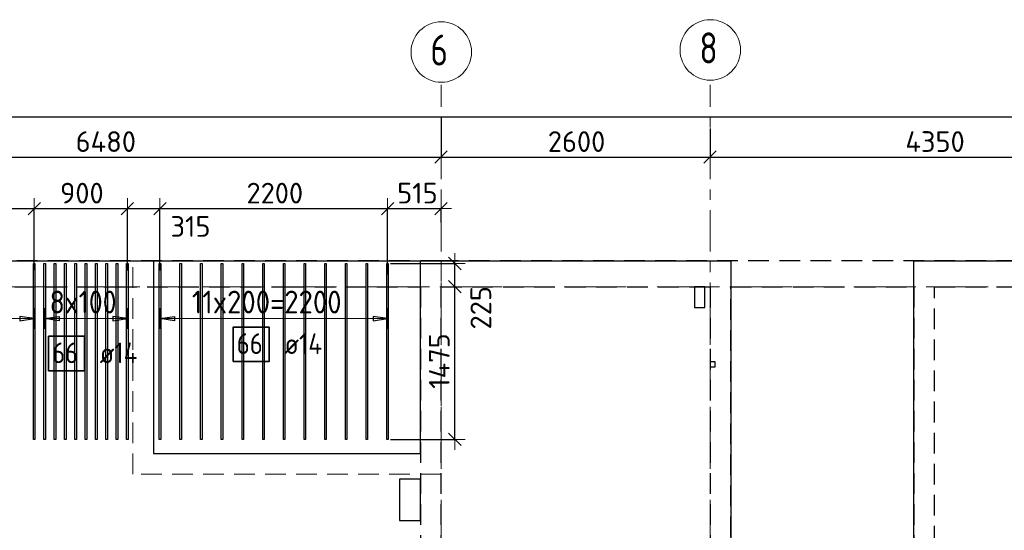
# Model space of a CAD drawing. Header units: metres. Extents: x -38 to 98, y -15 to 19.
# Tile 15 of 64: x 15 to 25, y 14 to 19. Entities that reach past the tile are written whole.
import ezdxf

# ---------------------------------------------------------------- set-up
doc = ezdxf.new("R2010")
doc.units = ezdxf.units.M
doc.header["$PDMODE"] = 65
for name, pattern in [('______11', [0.5, 0.4, -0.05, 0, -0.05]), ('______2', [0.27, 0.2, -0.07]), ('______5', [1.1, 0.8, -0.1, 0.1, -0.1])]:
    doc.linetypes.add(name, pattern=pattern)
for name, color, linetype, lineweight in [('XR$2$Осевая линия (1)', 7, '______5', 13), ('XR$2$Размерная линия (1)', 7, 'Continuous', 13), ('XR$3$Перекрытие (1)', 7, 'Continuous', 35), ('XR$3$Перекрытие (2)', 7, 'Continuous', 35), ('XR$3$Размерная линия (1)', 7, 'Continuous', 13), ('XR$5$Стена (1)', 7, 'Continuous', 35)]:
    doc.layers.add(name, color=color, linetype=linetype, lineweight=lineweight)
doc.layers.add('XR$3$Арм.стержн.Доп. Арм. верхн.зоны У', color=7, linetype='Continuous', lineweight=35, true_color=0x739641)
doc.styles.add('ISOCPEUR', font='txt')
doc.dimstyles.new('DIMSTYLE_3', dxfattribs={"dimtxt": 0.2, "dimasz": 0.2, "dimexe": 0, "dimexo": 0, "dimgap": 0.1, "dimtad": 2, "dimdec": 0, "dimlfac": 1000, "dimrnd": 5, "dimzin": 12, "dimdsep": 46, "dimtxsty": 'ISOCPEUR', "dimblk1": 'ALL_ML_STRICH', "dimblk2": 'ALL_ML_STRICH', "dimsah": 1, "dimcen": 0, "dimclrd": 7, "dimclre": 256, "dimclrt": 7, "dimadec": 0, "dimazin": 0, "dimtfac": 1, "dimtdec": 0, "dimtix": 1, "dimtmove": 2, "dimatfit": 3, "dimfxl": 0, "dimtzin": 0, "dimlwd": 0, "dimlwe": -3, "dimarcsym": 0})
doc.dimstyles.new('DIMSTYLE_6', dxfattribs={"dimtxt": 0.2, "dimasz": 0.2, "dimexe": 0, "dimexo": 0, "dimgap": 0.1, "dimtad": 0, "dimdec": 0, "dimlfac": 1000, "dimrnd": 5, "dimzin": 12, "dimdsep": 46, "dimtxsty": 'ISOCPEUR', "dimblk1": 'ALL_ML_STRICH', "dimblk2": 'ALL_ML_STRICH', "dimsah": 1, "dimcen": 0, "dimclrd": 7, "dimclre": 256, "dimclrt": 7, "dimadec": 0, "dimazin": 0, "dimtfac": 1, "dimtdec": 0, "dimtix": 1, "dimtmove": 2, "dimatfit": 3, "dimfxl": 0, "dimtvp": 1.2, "dimtzin": 0, "dimlwd": 0, "dimlwe": -3, "dimarcsym": 0})
doc.dimstyles.new('DIMSTYLE_7', dxfattribs={"dimtxt": 0.2, "dimasz": 0.2, "dimexe": 0, "dimexo": 0, "dimgap": 0.1, "dimtad": 2, "dimdec": 0, "dimlfac": 1000, "dimrnd": 5, "dimzin": 12, "dimdsep": 46, "dimtxsty": 'ISOCPEUR', "dimblk1": 'ALL_ML_STRICH', "dimblk2": 'ALL_ML_STRICH', "dimsah": 1, "dimcen": 0, "dimclrd": 7, "dimclre": 256, "dimclrt": 7, "dimadec": 0, "dimazin": 0, "dimtfac": 1, "dimtdec": 0, "dimtix": 1, "dimtmove": 2, "dimatfit": 3, "dimfxl": 0, "dimtvp": 1.2, "dimtzin": 0, "dimlwd": 0, "dimlwe": -3, "dimarcsym": 0})

# ---------------------------------------------------------------- blocks, each defined once
blk = doc.blocks.new('ALL_ML_STRICH')
at = {"color": 0, "linetype": 'ByBlock', "lineweight": -2}
for p, q in [((0, -0.5), (0, 0.5)), ((-1, 0), (0.5, 0)), ((-0.3, -0.3), (0.3, 0.3))]:
    blk.add_line(p, q, dxfattribs=at)
blk = doc.blocks.new('*D19')
at = {"layer": 'DEFPOINTS', "color": 7, "linetype": 'Continuous', "lineweight": 13, "transparency": 33554687}
for p in [(0.5, 18.0429), (0.5, 17.9468), (61.6, 17.1197)]:
    blk.add_point(p, dxfattribs=at)
at = {"layer": 'XR$2$Размерная линия (1)', "color": 9, "linetype": 'Continuous', "lineweight": -2, "true_color": 0xc7c7c7, "transparency": 33554687}
for p, q in [((0.5, 17.9668), (0.5, 18.0429)), ((61.6, 17.1397), (61.6, 18.0429))]:
    blk.add_line(p, q, dxfattribs=at)
at = {"layer": 'XR$2$Размерная линия (1)', "color": 7, "linetype": 'Continuous', "lineweight": -2, "transparency": 33554687}
blk.add_line((0.5, 18.0429), (61.6, 18.0429), dxfattribs=at)
at = {"layer": 'XR$2$Размерная линия (1)', "color": 7, "linetype": 'Continuous', "lineweight": 13, "transparency": 33554687, "xscale": 0.2, "yscale": 0.2, "zscale": 0.2, "rotation": 180}
blk.add_blockref('ALL_ML_STRICH', (0.5, 18.0429), dxfattribs=at)
at = {"layer": 'XR$2$Размерная линия (1)', "color": 7, "linetype": 'Continuous', "lineweight": 13, "transparency": 33554687, "xscale": 0.2, "yscale": 0.2, "zscale": 0.2}
blk.add_blockref('ALL_ML_STRICH', (61.6, 18.0429), dxfattribs=at)
at = {"layer": 'XR$2$Размерная линия (1)', "color": 7, "linetype": 'Continuous', "lineweight": 13, "transparency": 33554687, "insert": (31.1, 18.1929), "char_height": 0.2, "width": 1, "attachment_point": 5, "style": 'ISOCPEUR'}
blk.add_mtext('\\A1;{61100}', dxfattribs=at)
blk = doc.blocks.new('*D23')
at = {"layer": 'DEFPOINTS', "color": 7, "linetype": 'Continuous', "lineweight": 13, "transparency": 33554687}
for p in [(19.08, 18.0574), (12.6, 17.6528), (12.6, 17.6312)]:
    blk.add_point(p, dxfattribs=at)
at = {"layer": 'XR$2$Размерная линия (1)', "color": 9, "linetype": 'Continuous', "lineweight": -2, "true_color": 0xc7c7c7, "transparency": 33554687}
for p, q in [((19.08, 18.0374), (19.08, 17.6528)), ((12.6, 17.6512), (12.6, 17.6528))]:
    blk.add_line(p, q, dxfattribs=at)
at = {"layer": 'XR$2$Размерная линия (1)', "color": 7, "linetype": 'Continuous', "lineweight": -2, "transparency": 33554687}
blk.add_line((12.6, 17.6528), (19.08, 17.6528), dxfattribs=at)
at = {"layer": 'XR$2$Размерная линия (1)', "color": 7, "linetype": 'Continuous', "lineweight": 13, "transparency": 33554687, "xscale": 0.2, "yscale": 0.2, "zscale": 0.2, "rotation": 180}
blk.add_blockref('ALL_ML_STRICH', (12.6, 17.6528), dxfattribs=at)
at = {"layer": 'XR$2$Размерная линия (1)', "color": 7, "linetype": 'Continuous', "lineweight": 13, "transparency": 33554687, "xscale": 0.2, "yscale": 0.2, "zscale": 0.2}
blk.add_blockref('ALL_ML_STRICH', (19.08, 17.6528), dxfattribs=at)
at = {"layer": 'XR$2$Размерная линия (1)', "color": 7, "linetype": 'Continuous', "lineweight": 13, "transparency": 33554687, "insert": (15.84, 17.8028), "char_height": 0.2, "width": 0.8, "attachment_point": 5, "style": 'ISOCPEUR'}
blk.add_mtext('\\A1;{6480}', dxfattribs=at)
blk = doc.blocks.new('*D24')
at = {"layer": 'DEFPOINTS', "color": 7, "linetype": 'Continuous', "lineweight": 13, "transparency": 33554687}
for p in [(19.08, 18.0574), (21.68, 17.949), (19.08, 17.6528)]:
    blk.add_point(p, dxfattribs=at)
at = {"layer": 'XR$2$Размерная линия (1)', "color": 9, "linetype": 'Continuous', "lineweight": -2, "true_color": 0xc7c7c7, "transparency": 33554687}
for p, q in [((19.08, 18.0374), (19.08, 17.6528)), ((21.68, 17.929), (21.68, 17.6528))]:
    blk.add_line(p, q, dxfattribs=at)
at = {"layer": 'XR$2$Размерная линия (1)', "color": 7, "linetype": 'Continuous', "lineweight": -2, "transparency": 33554687}
blk.add_line((19.08, 17.6528), (21.68, 17.6528), dxfattribs=at)
at = {"layer": 'XR$2$Размерная линия (1)', "color": 7, "linetype": 'Continuous', "lineweight": 13, "transparency": 33554687, "xscale": 0.2, "yscale": 0.2, "zscale": 0.2, "rotation": 180}
blk.add_blockref('ALL_ML_STRICH', (19.08, 17.6528), dxfattribs=at)
at = {"layer": 'XR$2$Размерная линия (1)', "color": 7, "linetype": 'Continuous', "lineweight": 13, "transparency": 33554687, "xscale": 0.2, "yscale": 0.2, "zscale": 0.2}
blk.add_blockref('ALL_ML_STRICH', (21.68, 17.6528), dxfattribs=at)
at = {"layer": 'XR$2$Размерная линия (1)', "color": 7, "linetype": 'Continuous', "lineweight": 13, "transparency": 33554687, "insert": (20.39, 17.8028), "char_height": 0.2, "width": 0.8, "attachment_point": 5, "style": 'ISOCPEUR'}
blk.add_mtext('\\A1;{2600}', dxfattribs=at)
blk = doc.blocks.new('*D25')
at = {"layer": 'DEFPOINTS', "color": 7, "linetype": 'Continuous', "lineweight": 13, "transparency": 33554687}
for p in [(21.68, 17.949), (26.03, 17.949), (21.68, 17.6528)]:
    blk.add_point(p, dxfattribs=at)
at = {"layer": 'XR$2$Размерная линия (1)', "color": 9, "linetype": 'Continuous', "lineweight": -2, "true_color": 0xc7c7c7, "transparency": 33554687}
for p, q in [((21.68, 17.929), (21.68, 17.6528)), ((26.03, 17.929), (26.03, 17.6528))]:
    blk.add_line(p, q, dxfattribs=at)
at = {"layer": 'XR$2$Размерная линия (1)', "color": 7, "linetype": 'Continuous', "lineweight": -2, "transparency": 33554687}
blk.add_line((21.68, 17.6528), (26.03, 17.6528), dxfattribs=at)
at = {"layer": 'XR$2$Размерная линия (1)', "color": 7, "linetype": 'Continuous', "lineweight": 13, "transparency": 33554687, "xscale": 0.2, "yscale": 0.2, "zscale": 0.2, "rotation": 180}
blk.add_blockref('ALL_ML_STRICH', (21.68, 17.6528), dxfattribs=at)
at = {"layer": 'XR$2$Размерная линия (1)', "color": 7, "linetype": 'Continuous', "lineweight": 13, "transparency": 33554687, "xscale": 0.2, "yscale": 0.2, "zscale": 0.2}
blk.add_blockref('ALL_ML_STRICH', (26.03, 17.6528), dxfattribs=at)
at = {"layer": 'XR$2$Размерная линия (1)', "color": 7, "linetype": 'Continuous', "lineweight": 13, "transparency": 33554687, "insert": (23.855, 17.8028), "char_height": 0.2, "width": 0.8, "attachment_point": 5, "style": 'ISOCPEUR'}
blk.add_mtext('\\A1;{4350}', dxfattribs=at)
blk = doc.blocks.new('*D86')
at = {"layer": 'DEFPOINTS', "color": 7, "linetype": 'Continuous', "lineweight": 13, "transparency": 33554687}
for p in [(12.7484, 17.1548), (15.1484, 16.5402), (12.7484, 16.3192)]:
    blk.add_point(p, dxfattribs=at)
at = {"layer": 'XR$3$Размерная линия (1)', "color": 9, "linetype": 'Continuous', "lineweight": -2, "true_color": 0xc7c7c7, "transparency": 33554687}
for p, q in [((12.7484, 16.3392), (12.7484, 17.1548)), ((15.1484, 16.5602), (15.1484, 17.1548))]:
    blk.add_line(p, q, dxfattribs=at)
at = {"layer": 'XR$3$Размерная линия (1)', "color": 7, "linetype": 'Continuous', "lineweight": -2, "transparency": 33554687}
blk.add_line((12.7484, 17.1548), (15.1484, 17.1548), dxfattribs=at)
at = {"layer": 'XR$3$Размерная линия (1)', "color": 7, "linetype": 'Continuous', "lineweight": 13, "transparency": 33554687, "xscale": 0.2, "yscale": 0.2, "zscale": 0.2, "rotation": 180}
blk.add_blockref('ALL_ML_STRICH', (12.7484, 17.1548), dxfattribs=at)
at = {"layer": 'XR$3$Размерная линия (1)', "color": 7, "linetype": 'Continuous', "lineweight": 13, "transparency": 33554687, "xscale": 0.2, "yscale": 0.2, "zscale": 0.2}
blk.add_blockref('ALL_ML_STRICH', (15.1484, 17.1548), dxfattribs=at)
at = {"layer": 'XR$3$Размерная линия (1)', "color": 7, "linetype": 'Continuous', "lineweight": 13, "transparency": 33554687, "insert": (13.9484, 17.3048), "char_height": 0.2, "width": 0.8, "attachment_point": 5, "style": 'ISOCPEUR'}
blk.add_mtext('\\A1;{2400}', dxfattribs=at)
blk = doc.blocks.new('*D87')
at = {"layer": 'DEFPOINTS', "color": 7, "linetype": 'Continuous', "lineweight": 13, "transparency": 33554687}
for p in [(15.1484, 17.1548), (15.1484, 16.5402), (16.0484, 16.5367)]:
    blk.add_point(p, dxfattribs=at)
at = {"layer": 'XR$3$Размерная линия (1)', "color": 9, "linetype": 'Continuous', "lineweight": -2, "true_color": 0xc7c7c7, "transparency": 33554687}
for p, q in [((15.1484, 16.5602), (15.1484, 17.1548)), ((16.0484, 16.5567), (16.0484, 17.1548))]:
    blk.add_line(p, q, dxfattribs=at)
at = {"layer": 'XR$3$Размерная линия (1)', "color": 7, "linetype": 'Continuous', "lineweight": -2, "transparency": 33554687}
blk.add_line((15.1484, 17.1548), (16.0484, 17.1548), dxfattribs=at)
at = {"layer": 'XR$3$Размерная линия (1)', "color": 7, "linetype": 'Continuous', "lineweight": 13, "transparency": 33554687, "xscale": 0.2, "yscale": 0.2, "zscale": 0.2, "rotation": 180}
blk.add_blockref('ALL_ML_STRICH', (15.1484, 17.1548), dxfattribs=at)
at = {"layer": 'XR$3$Размерная линия (1)', "color": 7, "linetype": 'Continuous', "lineweight": 13, "transparency": 33554687, "xscale": 0.2, "yscale": 0.2, "zscale": 0.2}
blk.add_blockref('ALL_ML_STRICH', (16.0484, 17.1548), dxfattribs=at)
at = {"layer": 'XR$3$Размерная линия (1)', "color": 7, "linetype": 'Continuous', "lineweight": 13, "transparency": 33554687, "insert": (15.6084, 17.3048), "char_height": 0.2, "width": 0.6, "attachment_point": 5, "style": 'ISOCPEUR'}
blk.add_mtext('\\A1;{900}', dxfattribs=at)
blk = doc.blocks.new('*D88')
at = {"layer": 'DEFPOINTS', "color": 7, "linetype": 'Continuous', "lineweight": 13, "transparency": 33554687}
for p in [(16.0484, 17.1548), (16.0484, 16.5367), (16.3634, 16.5367)]:
    blk.add_point(p, dxfattribs=at)
at = {"layer": 'XR$3$Размерная линия (1)', "color": 9, "linetype": 'Continuous', "lineweight": -2, "true_color": 0xc7c7c7, "transparency": 33554687}
for p, q in [((16.0484, 16.5567), (16.0484, 17.1548)), ((16.3634, 16.5567), (16.3634, 17.1548))]:
    blk.add_line(p, q, dxfattribs=at)
at = {"layer": 'XR$3$Размерная линия (1)', "color": 7, "linetype": 'Continuous', "lineweight": -2, "transparency": 33554687}
blk.add_line((16.0484, 17.1548), (16.3634, 17.1548), dxfattribs=at)
at = {"layer": 'XR$3$Размерная линия (1)', "color": 7, "linetype": 'Continuous', "lineweight": 13, "transparency": 33554687, "xscale": 0.2, "yscale": 0.2, "zscale": 0.2, "rotation": 180}
blk.add_blockref('ALL_ML_STRICH', (16.0484, 17.1548), dxfattribs=at)
at = {"layer": 'XR$3$Размерная линия (1)', "color": 7, "linetype": 'Continuous', "lineweight": 13, "transparency": 33554687, "xscale": 0.2, "yscale": 0.2, "zscale": 0.2}
blk.add_blockref('ALL_ML_STRICH', (16.3634, 17.1548), dxfattribs=at)
at = {"layer": 'XR$3$Размерная линия (1)', "color": 7, "linetype": 'Continuous', "lineweight": 13, "transparency": 33554687, "insert": (16.6586, 16.9831), "char_height": 0.2, "width": 0.6, "attachment_point": 5, "style": 'ISOCPEUR'}
blk.add_mtext('\\A1;{315}', dxfattribs=at)
blk = doc.blocks.new('*D89')
at = {"layer": 'DEFPOINTS', "color": 7, "linetype": 'Continuous', "lineweight": 13, "transparency": 33554687}
for p in [(16.3634, 17.1548), (16.3634, 16.5367), (18.5634, 16.4992)]:
    blk.add_point(p, dxfattribs=at)
at = {"layer": 'XR$3$Размерная линия (1)', "color": 9, "linetype": 'Continuous', "lineweight": -2, "true_color": 0xc7c7c7, "transparency": 33554687}
for p, q in [((16.3634, 16.5567), (16.3634, 17.1548)), ((18.5634, 16.5192), (18.5634, 17.1548))]:
    blk.add_line(p, q, dxfattribs=at)
at = {"layer": 'XR$3$Размерная линия (1)', "color": 7, "linetype": 'Continuous', "lineweight": -2, "transparency": 33554687}
blk.add_line((16.3634, 17.1548), (18.5634, 17.1548), dxfattribs=at)
at = {"layer": 'XR$3$Размерная линия (1)', "color": 7, "linetype": 'Continuous', "lineweight": 13, "transparency": 33554687, "xscale": 0.2, "yscale": 0.2, "zscale": 0.2, "rotation": 180}
blk.add_blockref('ALL_ML_STRICH', (16.3634, 17.1548), dxfattribs=at)
at = {"layer": 'XR$3$Размерная линия (1)', "color": 7, "linetype": 'Continuous', "lineweight": 13, "transparency": 33554687, "xscale": 0.2, "yscale": 0.2, "zscale": 0.2}
blk.add_blockref('ALL_ML_STRICH', (18.5634, 17.1548), dxfattribs=at)
at = {"layer": 'XR$3$Размерная линия (1)', "color": 7, "linetype": 'Continuous', "lineweight": 13, "transparency": 33554687, "insert": (17.4734, 17.3048), "char_height": 0.2, "width": 0.8, "attachment_point": 5, "style": 'ISOCPEUR'}
blk.add_mtext('\\A1;{2200}', dxfattribs=at)
blk = doc.blocks.new('*D90')
at = {"layer": 'DEFPOINTS', "color": 7, "linetype": 'Continuous', "lineweight": 13, "transparency": 33554687}
for p in [(18.5634, 17.1548), (19.08, 17.0016), (18.5634, 16.4992)]:
    blk.add_point(p, dxfattribs=at)
at = {"layer": 'XR$3$Размерная линия (1)', "color": 9, "linetype": 'Continuous', "lineweight": -2, "true_color": 0xc7c7c7, "transparency": 33554687}
for p, q in [((18.5634, 16.5192), (18.5634, 17.1548)), ((19.08, 17.0216), (19.08, 17.1548))]:
    blk.add_line(p, q, dxfattribs=at)
at = {"layer": 'XR$3$Размерная линия (1)', "color": 7, "linetype": 'Continuous', "lineweight": -2, "transparency": 33554687}
blk.add_line((18.5634, 17.1548), (19.08, 17.1548), dxfattribs=at)
at = {"layer": 'XR$3$Размерная линия (1)', "color": 7, "linetype": 'Continuous', "lineweight": 13, "transparency": 33554687, "xscale": 0.2, "yscale": 0.2, "zscale": 0.2, "rotation": 180}
blk.add_blockref('ALL_ML_STRICH', (18.5634, 17.1548), dxfattribs=at)
at = {"layer": 'XR$3$Размерная линия (1)', "color": 7, "linetype": 'Continuous', "lineweight": 13, "transparency": 33554687, "xscale": 0.2, "yscale": 0.2, "zscale": 0.2}
blk.add_blockref('ALL_ML_STRICH', (19.08, 17.1548), dxfattribs=at)
at = {"layer": 'XR$3$Размерная линия (1)', "color": 7, "linetype": 'Continuous', "lineweight": 13, "transparency": 33554687, "insert": (18.8517, 17.3048), "char_height": 0.2, "width": 0.6, "attachment_point": 5, "style": 'ISOCPEUR'}
blk.add_mtext('\\A1;{515}', dxfattribs=at)
blk = doc.blocks.new('*D248')
at = {"layer": 'DEFPOINTS', "color": 7, "linetype": 'Continuous', "lineweight": 13, "transparency": 33554687}
for p in [(19.2247, 16.4), (18.5704, 14.925), (19.2131, 14.925)]:
    blk.add_point(p, dxfattribs=at)
at = {"layer": 'XR$3$Размерная линия (1)', "color": 9, "linetype": 'Continuous', "lineweight": -2, "true_color": 0xc7c7c7, "transparency": 33554687}
for p, q in [((19.2131, 16.4), (19.2131, 16.4)), ((18.5904, 14.925), (19.2131, 14.925))]:
    blk.add_line(p, q, dxfattribs=at)
at = {"layer": 'XR$3$Размерная линия (1)', "color": 7, "linetype": 'Continuous', "lineweight": -2, "transparency": 33554687}
blk.add_line((19.2131, 14.925), (19.2131, 16.4), dxfattribs=at)
at = {"layer": 'XR$3$Размерная линия (1)', "color": 7, "linetype": 'Continuous', "lineweight": 13, "transparency": 33554687, "xscale": 0.2, "yscale": 0.2, "zscale": 0.2}
for p, rotation in [((19.2131, 16.4), 90), ((19.2131, 14.925), 270)]:
    blk.add_blockref('ALL_ML_STRICH', p, dxfattribs=dict(at, rotation=rotation))
at = {"layer": 'XR$3$Размерная линия (1)', "color": 7, "linetype": 'Continuous', "lineweight": 13, "transparency": 33554687, "insert": (19.0631, 15.6825), "char_height": 0.2, "width": 0.8, "attachment_point": 5, "rotation": 90, "style": 'ISOCPEUR'}
blk.add_mtext('\\A1;{1475}', dxfattribs=at)
blk = doc.blocks.new('*D249')
at = {"layer": 'DEFPOINTS', "color": 7, "linetype": 'Continuous', "lineweight": 13, "transparency": 33554687}
for p in [(18.5724, 16.625), (19.2131, 16.4), (19.2247, 16.4)]:
    blk.add_point(p, dxfattribs=at)
at = {"layer": 'XR$3$Размерная линия (1)', "color": 9, "linetype": 'Continuous', "lineweight": -2, "true_color": 0xc7c7c7, "transparency": 33554687}
for p, q in [((18.5924, 16.625), (19.2131, 16.625)), ((19.2131, 16.4), (19.2131, 16.4))]:
    blk.add_line(p, q, dxfattribs=at)
at = {"layer": 'XR$3$Размерная линия (1)', "color": 7, "linetype": 'Continuous', "lineweight": -2, "transparency": 33554687}
blk.add_line((19.2131, 16.4), (19.2131, 16.625), dxfattribs=at)
at = {"layer": 'XR$3$Размерная линия (1)', "color": 7, "linetype": 'Continuous', "lineweight": 13, "transparency": 33554687, "xscale": 0.2, "yscale": 0.2, "zscale": 0.2}
for p, rotation in [((19.2131, 16.625), 90), ((19.2131, 16.4), 270)]:
    blk.add_blockref('ALL_ML_STRICH', p, dxfattribs=dict(at, rotation=rotation))
at = {"layer": 'XR$3$Размерная линия (1)', "color": 7, "linetype": 'Continuous', "lineweight": 13, "transparency": 33554687, "insert": (19.4648, 16.1969), "char_height": 0.2, "width": 0.6, "attachment_point": 5, "rotation": 90, "style": 'ISOCPEUR'}
blk.add_mtext('\\A1;{225}', dxfattribs=at)

msp = doc.modelspace()

# ---------------------------------------------------------------- linework, layer by layer
at = {"layer": 'XR$2$Осевая линия (1)', "color": 253, "linetype": '______11', "lineweight": 13, "true_color": 0xa0a0a0, "transparency": 33554687}
for p, q in [((19.08, 8.34), (19.08, 18.35)), ((21.68, 8.34), (21.68, 18.35)), ((-2.63, 16.4), (62.6, 16.4))]:
    msp.add_line(p, q, dxfattribs=at)
at = {"layer": 'XR$2$Осевая линия (1)', "color": 7, "linetype": 'Continuous', "lineweight": 13, "transparency": 33554687}
for centre in [(19.0824, 18.6681), (21.6824, 18.6881)]:
    msp.add_circle(centre, 0.2924, dxfattribs=at)
at = {"layer": 'XR$3$Арм.стержн.Доп. Арм. верхн.зоны У', "color": 253, "linetype": 'Continuous', "lineweight": -3, "true_color": 0xa0a0a0, "transparency": 33554687}
for p, q in [((15.1484, 16.0923), (15.1484, 16.1923)), ((15.2484, 16.0923), (15.2484, 16.1923)), ((16.0484, 16.0923), (16.0484, 16.1923)), ((16.3634, 16.0923), (16.3634, 16.1923)), ((18.5634, 16.0923), (18.5634, 16.1923)), ((15.1484, 16.0923), (15.1484, 15.9923)), ((15.2484, 16.0923), (15.2484, 15.9923)), ((16.0484, 16.0923), (16.0484, 15.9923)), ((16.3634, 16.0923), (16.3634, 15.9923)), ((18.5634, 16.0923), (18.5634, 15.9923))]:
    msp.add_line(p, q, dxfattribs=at)
at = {"layer": 'XR$3$Арм.стержн.Доп. Арм. верхн.зоны У', "color": 7, "linetype": 'Continuous', "lineweight": 25, "transparency": 33554687}
for p, q in [((15.1484, 16.0923), (15.0084, 16.1123)), ((15.0084, 16.1123), (15.0084, 16.0723)), ((15.0084, 16.0723), (15.1484, 16.0923)), ((15.2484, 16.0923), (15.3884, 16.1123)), ((15.3884, 16.0723), (15.2484, 16.0923)), ((15.3884, 16.1123), (15.3884, 16.0723)), ((16.0484, 16.0923), (15.9084, 16.1123)), ((15.9084, 16.1123), (15.9084, 16.0723)), ((15.9084, 16.0723), (16.0484, 16.0923)), ((16.3634, 16.0923), (16.5034, 16.1123)), ((16.5034, 16.0723), (16.3634, 16.0923)), ((16.5034, 16.1123), (16.5034, 16.0723)), ((18.5634, 16.0923), (18.4234, 16.1123)), ((18.4234, 16.1123), (18.4234, 16.0723)), ((18.4234, 16.0723), (18.5634, 16.0923))]:
    msp.add_line(p, q, dxfattribs=at)
at = {"layer": 'XR$3$Арм.стержн.Доп. Арм. верхн.зоны У', "color": 7, "linetype": 'Continuous', "lineweight": 13, "transparency": 33554687}
for p, q in [((15.1484, 16.0923), (15.1484, 16.0923)), ((15.2484, 16.0923), (15.2484, 16.0923)), ((15.2484, 16.0923), (16.0484, 16.0923)), ((16.0484, 16.0923), (16.0484, 16.0923)), ((16.3634, 16.0923), (16.3634, 16.0923)), ((18.5634, 16.0923), (18.5634, 16.0923))]:
    msp.add_line(p, q, dxfattribs=at)
at = {"layer": 'XR$3$Арм.стержн.Доп. Арм. верхн.зоны У', "color": 7, "linetype": 'Continuous', "lineweight": 25, "transparency": 33554687}
for points in [[(15.1414, 14.925), (15.1414, 16.625), (15.1554, 16.625), (15.1554, 14.925), (15.1414, 14.925)], [(15.2414, 14.925), (15.2414, 16.625), (15.2554, 16.625), (15.2554, 14.925), (15.2414, 14.925)], [(15.3414, 14.925), (15.3414, 16.625), (15.3554, 16.625), (15.3554, 14.925), (15.3414, 14.925)], [(15.4414, 14.925), (15.4414, 16.625), (15.4554, 16.625), (15.4554, 14.925), (15.4414, 14.925)], [(15.5414, 14.925), (15.5414, 16.625), (15.5554, 16.625), (15.5554, 14.925), (15.5414, 14.925)], [(15.6414, 14.925), (15.6414, 16.625), (15.6554, 16.625), (15.6554, 14.925), (15.6414, 14.925)], [(15.7414, 14.925), (15.7414, 16.625), (15.7554, 16.625), (15.7554, 14.925), (15.7414, 14.925)], [(15.8414, 14.925), (15.8414, 16.625), (15.8554, 16.625), (15.8554, 14.925), (15.8414, 14.925)], [(15.9414, 14.925), (15.9414, 16.625), (15.9554, 16.625), (15.9554, 14.925), (15.9414, 14.925)], [(16.0414, 14.925), (16.0414, 16.625), (16.0554, 16.625), (16.0554, 14.925), (16.0414, 14.925)], [(16.3564, 14.925), (16.3564, 16.625), (16.3704, 16.625), (16.3704, 14.925), (16.3564, 14.925)], [(16.5564, 14.925), (16.5564, 16.625), (16.5704, 16.625), (16.5704, 14.925), (16.5564, 14.925)], [(16.7564, 14.925), (16.7564, 16.625), (16.7704, 16.625), (16.7704, 14.925), (16.7564, 14.925)], [(16.9564, 14.925), (16.9564, 16.625), (16.9704, 16.625), (16.9704, 14.925), (16.9564, 14.925)], [(17.1564, 14.925), (17.1564, 16.625), (17.1704, 16.625), (17.1704, 14.925), (17.1564, 14.925)], [(17.3564, 14.925), (17.3564, 16.625), (17.3704, 16.625), (17.3704, 14.925), (17.3564, 14.925)], [(17.5564, 14.925), (17.5564, 16.625), (17.5704, 16.625), (17.5704, 14.925), (17.5564, 14.925)], [(17.7564, 14.925), (17.7564, 16.625), (17.7704, 16.625), (17.7704, 14.925), (17.7564, 14.925)], [(17.9564, 14.925), (17.9564, 16.625), (17.9704, 16.625), (17.9704, 14.925), (17.9564, 14.925)], [(18.1564, 14.925), (18.1564, 16.625), (18.1704, 16.625), (18.1704, 14.925), (18.1564, 14.925)], [(18.3564, 14.925), (18.3564, 16.625), (18.3704, 16.625), (18.3704, 14.925), (18.3564, 14.925)], [(18.5564, 14.925), (18.5564, 16.625), (18.5704, 16.625), (18.5704, 14.925), (18.5564, 14.925)]]:
    msp.add_lwpolyline(points, dxfattribs=at)
at = {"layer": 'XR$3$Арм.стержн.Доп. Арм. верхн.зоны У', "color": 7, "linetype": 'Continuous', "lineweight": 13, "transparency": 33554687}
for points in [[(12.7484, 16.0923), (12.9744, 16.0923), (12.9744, 16.0923), (15.1484, 16.0923)], [(16.3634, 16.0923), (16.5224, 16.0923), (16.5224, 16.0923), (18.5634, 16.0923)]]:
    msp.add_lwpolyline(points, dxfattribs=at)
at = {"layer": 'XR$3$Арм.стержн.Доп. Арм. верхн.зоны У', "color": 7, "linetype": 'Continuous', "lineweight": 35, "transparency": 33554687}
for points in [[(17.0719, 15.6768), (17.4186, 15.6768), (17.4186, 16.0101), (17.0719, 16.0101), (17.0719, 15.6768)], [(15.2875, 15.5883), (15.6342, 15.5883), (15.6342, 15.9216), (15.2875, 15.9216), (15.2875, 15.5883)]]:
    msp.add_lwpolyline(points, dxfattribs=at)
at = {"layer": 'XR$3$Перекрытие (1)', "color": 7, "linetype": 'Continuous', "lineweight": 25, "transparency": 33554687}
for p, q in [((7, 16.65), (16.3, 16.65)), ((16.3, 16.65), (16.3, 14.79)), ((18.88, 14.79), (18.88, 16.65)), ((18.88, 16.65), (21.88, 16.65)), ((21.88, 16.65), (21.88, 11.79)), ((23.6503, 11.79), (23.6503, 16.65)), ((23.6503, 16.65), (26.23, 16.65)), ((21.53, 16.4), (21.53, 16.2)), ((21.63, 16.4), (21.53, 16.4)), ((21.63, 16.2), (21.63, 16.4)), ((21.53, 16.2), (21.63, 16.2)), ((21.68, 15.675), (21.68, 15.625)), ((21.73, 15.675), (21.68, 15.675)), ((21.68, 15.625), (21.73, 15.625)), ((21.73, 15.625), (21.73, 15.675)), ((16.3, 14.79), (18.88, 14.79)), ((18.68, 14.54), (18.68, 14.14)), ((18.88, 14.54), (18.68, 14.54)), ((18.88, 14.14), (18.88, 14.54)), ((18.68, 14.14), (18.88, 14.14))]:
    msp.add_line(p, q, dxfattribs=at)
at = {"layer": 'XR$3$Перекрытие (2)', "color": 7, "linetype": '______2', "lineweight": 18, "transparency": 33554687}
for p, q in [((16.1, 14.59), (16.1, 16.65)), ((19.08, 16.65), (19.08, 14.59)), ((19.08, 14.59), (16.1, 14.59))]:
    msp.add_line(p, q, dxfattribs=at)
at = {"layer": 'XR$3$Перекрытие (2)', "color": 7, "linetype": 'Continuous', "lineweight": 25, "transparency": 33554687}
msp.add_line((16.3, 16.65), (18.88, 16.65), dxfattribs=at)
at = {"layer": 'XR$5$Стена (1)', "color": 253, "linetype": '______2', "lineweight": -3, "true_color": 0xa0a0a0, "transparency": 33554687}
for p, q in [((19.08, 16.65), (14.4896, 16.65)), ((32.45, 16.65), (19.08, 16.65)), ((19.08, 16.65), (19.08, 16.65)), ((14.3596, 16.4), (15.82, 16.4)), ((15.82, 16.4), (15.94, 16.4)), ((15.94, 16.4), (17.44, 16.4)), ((17.44, 16.4), (17.56, 16.4)), ((17.56, 16.4), (18.88, 16.4)), ((18.88, 16.4), (18.88, 13.765)), ((19.08, 10.8), (19.08, 16.4)), ((19.08, 16.4), (19.08, 16.4)), ((19.08, 16.4), (21.68, 16.4)), ((21.68, 16.4), (21.68, 10.8)), ((21.88, 13.68), (21.88, 16.4)), ((21.88, 16.4), (23.6503, 16.4)), ((23.6503, 16.4), (23.6503, 13.68)), ((23.8503, 11.79), (23.8503, 16.4)), ((23.8503, 16.4), (26.03, 16.4))]:
    msp.add_line(p, q, dxfattribs=at)

# ---------------------------------------------------------------- texts
at = {"layer": 'XR$2$Осевая линия (1)', "color": 7, "linetype": 'Continuous', "lineweight": 13, "transparency": 33554687, "char_height": 0.3, "width": 0.326407, "attachment_point": 7, "style": 'ISOCPEUR'}
for s, insert in [('\\W0.78;8', (21.5774, 18.5576)), ('\\W0.78;6', (18.9774, 18.5376))]:
    msp.add_mtext(s, dxfattribs=dict(at, insert=insert))
at = {"layer": 'XR$3$Арм.стержн.Доп. Арм. верхн.зоны У', "color": 7, "linetype": 'Continuous', "lineweight": 13, "transparency": 33554687, "char_height": 0.22, "attachment_point": 7, "style": 'ISOCPEUR'}
for s, insert, width in [('\\W0.89;8x100', (15.2964, 16.1423), 0.823552), ('\\W0.92;11x200=2200', (16.6714, 16.1423), 1.706474)]:
    msp.add_mtext(s, dxfattribs=dict(at, insert=insert, width=width))
at = {"layer": 'XR$3$Арм.стержн.Доп. Арм. верхн.зоны У', "color": 7, "linetype": 'Continuous', "lineweight": 25, "transparency": 33554687, "char_height": 0.2, "attachment_point": 7, "style": 'ISOCPEUR'}
for s, insert, width in [('\\W0.87;66', (17.1052, 15.7501), 0.367208), ('\\W0.89; ø14 ', (17.4519, 15.7501), 0.769432), ('\\W0.87;66', (15.3208, 15.6616), 0.367208), ('\\W0.89; ø14 ', (15.6675, 15.6616), 0.769432)]:
    msp.add_mtext(s, dxfattribs=dict(at, insert=insert, width=width))

# ---------------------------------------------------------------- dimensions: what is measured, and where the dimension line sits
at = {"layer": 'XR$2$Размерная линия (1)', "color": 7, "linetype": 'Continuous', "lineweight": 13, "transparency": 33554687}
for base, p1, p2, picture, middle in [((61.6, 18.0429), (0.5, 17.9668), (61.6, 17.1397), '*D19', (31.1, 18.1929)), ((19.08, 17.6528), (12.6, 17.6512), (19.08, 18.0374), '*D23', (15.84, 17.8028)), ((21.68, 17.6528), (19.08, 18.0374), (21.68, 17.929), '*D24', (20.39, 17.8028)), ((26.03, 17.6528), (21.68, 17.929), (26.03, 17.929), '*D25', (23.855, 17.8028))]:
    dim = msp.add_linear_dim(base=base, p1=p1, p2=p2, dimstyle='DIMSTYLE_3', override={"dimpost": '<>', "dimclrd": 7, "dimclre": 9, "dimclrt": 7, "dimlwd": 0, "dimlwe": 65533}, dxfattribs=at)
    dim.commit()
    dim.dimension.update_dxf_attribs({"geometry": picture, "text_midpoint": middle, "dimtype": 160})
at = {"layer": 'XR$3$Размерная линия (1)', "color": 7, "linetype": 'Continuous', "lineweight": 13, "transparency": 33554687}
for base, p1, p2, dimstyle, picture, middle in [((15.1484, 17.1548), (12.7484, 16.3392), (15.1484, 16.5602), 'DIMSTYLE_3', '*D86', (13.9484, 17.3048)), ((16.0484, 17.1548), (15.1484, 16.5602), (16.0484, 16.5567), 'DIMSTYLE_3', '*D87', (15.6084, 17.3048)), ((18.5634, 17.1548), (16.3634, 16.5567), (18.5634, 16.5192), 'DIMSTYLE_3', '*D89', (17.4734, 17.3048)), ((19.08, 17.1548), (18.5634, 16.5192), (19.08, 17.0216), 'DIMSTYLE_7', '*D90', (18.8517, 17.3048)), ((16.3634, 17.1548), (16.0484, 16.5567), (16.3634, 16.5567), 'DIMSTYLE_6', '*D88', (16.6586, 16.9831))]:
    dim = msp.add_linear_dim(base=base, p1=p1, p2=p2, dimstyle=dimstyle, override={"dimpost": '<>', "dimclrd": 7, "dimclre": 9, "dimclrt": 7, "dimlwd": 0, "dimlwe": 65533}, dxfattribs=at)
    dim.commit()
    dim.dimension.update_dxf_attribs({"geometry": picture, "text_midpoint": middle, "dimtype": 160})
for base, p1, p2, dimstyle, picture, middle in [((19.2131, 16.625), (19.2131, 16.4), (18.5924, 16.625), 'DIMSTYLE_6', '*D249', (19.4648, 16.1969)), ((19.2131, 16.4), (18.5904, 14.925), (19.2131, 16.4), 'DIMSTYLE_3', '*D248', (19.0631, 15.6825))]:
    dim = msp.add_linear_dim(base=base, p1=p1, p2=p2, angle=90, dimstyle=dimstyle, override={"dimpost": '<>', "dimclrd": 7, "dimclre": 9, "dimclrt": 7, "dimlwd": 0, "dimlwe": 65533}, dxfattribs=at)
    dim.commit()
    dim.dimension.update_dxf_attribs({"geometry": picture, "text_midpoint": middle, "dimtype": 160})

doc.saveas('drawing.dxf')
